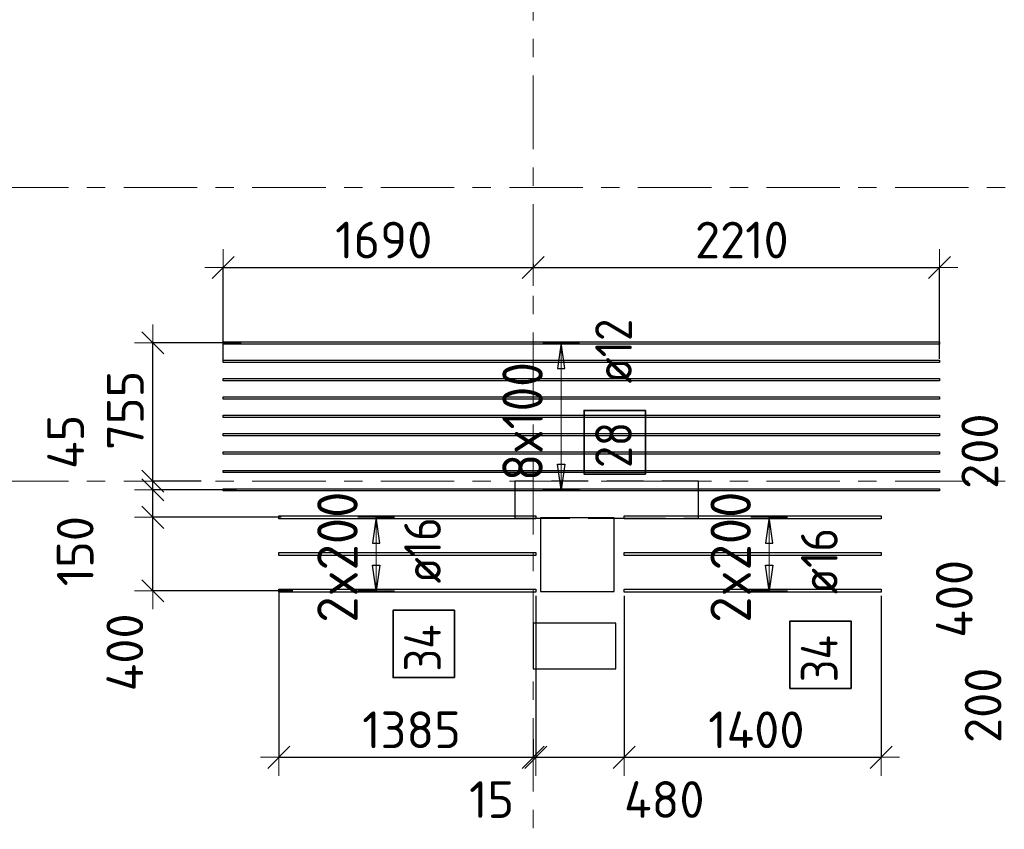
# Model space of a CAD drawing. Header units: metres. Extents: x -38 to 97, y -15 to 21.
# Tile 6 of 82: x 1.7 to 7.07, y 5.5 to 9.91. Entities that reach past the tile are written whole.
import ezdxf

# ---------------------------------------------------------------- set-up
doc = ezdxf.new("R2010")
doc.units = ezdxf.units.M
doc.header["$PDMODE"] = 65
for name, pattern in [('______11', [0.5, 0.4, -0.05, 0, -0.05]), ('______2', [0.27, 0.2, -0.07]), ('______5', [1.1, 0.8, -0.1, 0.1, -0.1])]:
    doc.linetypes.add(name, pattern=pattern)
for name, color, linetype, lineweight in [('XR$2$Осевая линия (1)', 7, '______5', 13), ('XR$3$Перекрытие (1)', 7, 'Continuous', 35), ('XR$3$Размерная линия (1)', 7, 'Continuous', 13)]:
    doc.layers.add(name, color=color, linetype=linetype, lineweight=lineweight)
doc.layers.add('XR$3$Арм.стержн.Доп. Арм верхн.зоны Х', color=7, linetype='Continuous', lineweight=35, true_color=0x8c8cff)
doc.layers.add('XR$5$Стена_ бетон несущ.', color=7, linetype='Continuous', lineweight=70, true_color=0xb4b496)
doc.styles.add('ISOCPEUR', font='txt')
doc.dimstyles.new('DIMSTYLE_3', dxfattribs={"dimtxt": 0.2, "dimasz": 0.2, "dimexe": 0, "dimexo": 0, "dimgap": 0.1, "dimtad": 2, "dimdec": 0, "dimlfac": 1000, "dimrnd": 5, "dimzin": 12, "dimdsep": 46, "dimtxsty": 'ISOCPEUR', "dimblk1": 'ALL_ML_STRICH', "dimblk2": 'ALL_ML_STRICH', "dimsah": 1, "dimcen": 0, "dimclrd": 7, "dimclre": 256, "dimclrt": 7, "dimadec": 0, "dimazin": 0, "dimtfac": 1, "dimtdec": 0, "dimtix": 1, "dimtmove": 2, "dimatfit": 3, "dimfxl": 0, "dimtzin": 0, "dimlwd": 0, "dimlwe": -3, "dimarcsym": 0})
doc.dimstyles.new('DIMSTYLE_6', dxfattribs={"dimtxt": 0.2, "dimasz": 0.2, "dimexe": 0, "dimexo": 0, "dimgap": 0.1, "dimtad": 2, "dimdec": 0, "dimlfac": 1000, "dimrnd": 5, "dimzin": 12, "dimdsep": 46, "dimtxsty": 'ISOCPEUR', "dimblk1": 'ALL_ML_STRICH', "dimblk2": 'ALL_ML_STRICH', "dimsah": 1, "dimcen": 0, "dimclrd": 7, "dimclre": 256, "dimclrt": 7, "dimadec": 0, "dimazin": 0, "dimtfac": 1, "dimtdec": 0, "dimtix": 1, "dimtmove": 2, "dimatfit": 3, "dimfxl": 0, "dimtvp": 1.2, "dimtzin": 0, "dimlwd": 0, "dimlwe": -3, "dimarcsym": 0})
doc.dimstyles.new('DIMSTYLE_7', dxfattribs={"dimtxt": 0.2, "dimasz": 0.2, "dimexe": 0, "dimexo": 0, "dimgap": 0.1, "dimtad": 0, "dimdec": 0, "dimlfac": 1000, "dimrnd": 5, "dimzin": 12, "dimdsep": 46, "dimtxsty": 'ISOCPEUR', "dimblk1": 'ALL_ML_STRICH', "dimblk2": 'ALL_ML_STRICH', "dimsah": 1, "dimcen": 0, "dimclrd": 7, "dimclre": 256, "dimclrt": 7, "dimadec": 0, "dimazin": 0, "dimtfac": 1, "dimtdec": 0, "dimtix": 1, "dimtmove": 2, "dimatfit": 3, "dimfxl": 0, "dimtvp": 1.2, "dimtzin": 0, "dimlwd": 0, "dimlwe": -3, "dimarcsym": 0})

# ---------------------------------------------------------------- blocks, each defined once
blk = doc.blocks.new('ALL_ML_STRICH')
at = {"color": 0, "linetype": 'ByBlock', "lineweight": -2}
for p, q in [((-0.3, -0.3), (0.3, 0.3)), ((0, -0.5), (0, 0.5)), ((-1, 0), (0.5, 0))]:
    blk.add_line(p, q, dxfattribs=at)
blk = doc.blocks.new('*D64')
at = {"layer": 'DEFPOINTS', "color": 7, "linetype": 'Continuous', "lineweight": 13, "transparency": 33554687}
for p in [(3.1483, 7.2038), (2.4293, 6.8038), (3.2106, 6.8038)]:
    blk.add_point(p, dxfattribs=at)
at = {"layer": 'XR$3$Размерная линия (1)', "color": 9, "linetype": 'Continuous', "lineweight": -2, "true_color": 0xc7c7c7, "transparency": 33554687}
for p, q in [((3.1283, 7.2038), (2.4293, 7.2038)), ((3.1906, 6.8038), (2.4293, 6.8038))]:
    blk.add_line(p, q, dxfattribs=at)
at = {"layer": 'XR$3$Размерная линия (1)', "color": 7, "linetype": 'Continuous', "lineweight": -2, "transparency": 33554687}
blk.add_line((2.4293, 6.8038), (2.4293, 7.2038), dxfattribs=at)
at = {"layer": 'XR$3$Размерная линия (1)', "color": 7, "linetype": 'Continuous', "lineweight": 13, "transparency": 33554687, "xscale": 0.2, "yscale": 0.2, "zscale": 0.2}
for p, rotation in [((2.4293, 7.2038), 90), ((2.4293, 6.8038), 270)]:
    blk.add_blockref('ALL_ML_STRICH', p, dxfattribs=dict(at, rotation=rotation))
at = {"layer": 'XR$3$Размерная линия (1)', "color": 7, "linetype": 'Continuous', "lineweight": 13, "transparency": 33554687, "insert": (2.2762, 6.4681), "char_height": 0.2, "width": 0.6, "attachment_point": 5, "rotation": 90, "style": 'ISOCPEUR'}
blk.add_mtext('\\A1;{400}', dxfattribs=at)
blk = doc.blocks.new('*D65')
at = {"layer": 'DEFPOINTS', "color": 7, "linetype": 'Continuous', "lineweight": 13, "transparency": 33554687}
for p in [(2.9044, 7.3537), (2.4293, 7.2038), (3.1483, 7.2038)]:
    blk.add_point(p, dxfattribs=at)
at = {"layer": 'XR$3$Размерная линия (1)', "color": 9, "linetype": 'Continuous', "lineweight": -2, "true_color": 0xc7c7c7, "transparency": 33554687}
for p, q in [((2.8844, 7.3537), (2.4293, 7.3537)), ((3.1283, 7.2038), (2.4293, 7.2038))]:
    blk.add_line(p, q, dxfattribs=at)
at = {"layer": 'XR$3$Размерная линия (1)', "color": 7, "linetype": 'Continuous', "lineweight": -2, "transparency": 33554687}
blk.add_line((2.4293, 7.2038), (2.4293, 7.3537), dxfattribs=at)
at = {"layer": 'XR$3$Размерная линия (1)', "color": 7, "linetype": 'Continuous', "lineweight": 13, "transparency": 33554687, "xscale": 0.2, "yscale": 0.2, "zscale": 0.2}
for p, rotation in [((2.4293, 7.3537), 90), ((2.4293, 7.2038), 270)]:
    blk.add_blockref('ALL_ML_STRICH', p, dxfattribs=dict(at, rotation=rotation))
at = {"layer": 'XR$3$Размерная линия (1)', "color": 7, "linetype": 'Continuous', "lineweight": 13, "transparency": 33554687, "insert": (2.006, 7.0197), "char_height": 0.2, "width": 0.6, "attachment_point": 5, "rotation": 90, "style": 'ISOCPEUR'}
blk.add_mtext('\\A1;{150}', dxfattribs=at)
blk = doc.blocks.new('*D66')
at = {"layer": 'DEFPOINTS', "color": 7, "linetype": 'Continuous', "lineweight": 13, "transparency": 33554687}
for p in [(2.7123, 7.4), (2.4293, 7.3537), (2.9044, 7.3537)]:
    blk.add_point(p, dxfattribs=at)
at = {"layer": 'XR$3$Размерная линия (1)', "color": 9, "linetype": 'Continuous', "lineweight": -2, "true_color": 0xc7c7c7, "transparency": 33554687}
for p, q in [((2.6923, 7.4), (2.4293, 7.4)), ((2.8844, 7.3537), (2.4293, 7.3537))]:
    blk.add_line(p, q, dxfattribs=at)
at = {"layer": 'XR$3$Размерная линия (1)', "color": 7, "linetype": 'Continuous', "lineweight": -2, "transparency": 33554687}
blk.add_line((2.4293, 7.3537), (2.4293, 7.4), dxfattribs=at)
at = {"layer": 'XR$3$Размерная линия (1)', "color": 7, "linetype": 'Continuous', "lineweight": 13, "transparency": 33554687, "xscale": 0.2, "yscale": 0.2, "zscale": 0.2}
for p, rotation in [((2.4293, 7.3537), 270), ((2.4293, 7.4), 90)]:
    blk.add_blockref('ALL_ML_STRICH', p, dxfattribs=dict(at, rotation=rotation))
at = {"layer": 'XR$3$Размерная линия (1)', "color": 7, "linetype": 'Continuous', "lineweight": 13, "transparency": 33554687, "insert": (1.9539, 7.6148), "char_height": 0.2, "width": 0.4, "attachment_point": 5, "rotation": 90, "style": 'ISOCPEUR'}
blk.add_mtext('\\A1;{45}', dxfattribs=at)
blk = doc.blocks.new('*D67')
at = {"layer": 'DEFPOINTS', "color": 7, "linetype": 'Continuous', "lineweight": 13, "transparency": 33554687}
for p in [(2.9303, 8.1537), (2.4293, 7.4), (2.7123, 7.4)]:
    blk.add_point(p, dxfattribs=at)
at = {"layer": 'XR$3$Размерная линия (1)', "color": 9, "linetype": 'Continuous', "lineweight": -2, "true_color": 0xc7c7c7, "transparency": 33554687}
for p, q in [((2.9103, 8.1537), (2.4293, 8.1537)), ((2.6923, 7.4), (2.4293, 7.4))]:
    blk.add_line(p, q, dxfattribs=at)
at = {"layer": 'XR$3$Размерная линия (1)', "color": 7, "linetype": 'Continuous', "lineweight": -2, "transparency": 33554687}
blk.add_line((2.4293, 7.4), (2.4293, 8.1537), dxfattribs=at)
at = {"layer": 'XR$3$Размерная линия (1)', "color": 7, "linetype": 'Continuous', "lineweight": 13, "transparency": 33554687, "xscale": 0.2, "yscale": 0.2, "zscale": 0.2}
for p, rotation in [((2.4293, 8.1537), 90), ((2.4293, 7.4), 270)]:
    blk.add_blockref('ALL_ML_STRICH', p, dxfattribs=dict(at, rotation=rotation))
at = {"layer": 'XR$3$Размерная линия (1)', "color": 7, "linetype": 'Continuous', "lineweight": 13, "transparency": 33554687, "insert": (2.2793, 7.7868), "char_height": 0.2, "width": 0.6, "attachment_point": 5, "rotation": 90, "style": 'ISOCPEUR'}
blk.add_mtext('\\A1;{755}', dxfattribs=at)
blk = doc.blocks.new('*D69')
at = {"layer": 'DEFPOINTS', "color": 7, "linetype": 'Continuous', "lineweight": 13, "transparency": 33554687}
for p in [(7.7099, 6.7906), (7.4257, 6.5906), (7.7164, 6.5906)]:
    blk.add_point(p, dxfattribs=at)
at = {"layer": 'XR$3$Размерная линия (1)', "color": 9, "linetype": 'Continuous', "lineweight": -2, "true_color": 0xc7c7c7, "transparency": 33554687}
for p, q in [((7.6899, 6.7906), (7.4257, 6.7906)), ((7.6964, 6.5906), (7.4257, 6.5906))]:
    blk.add_line(p, q, dxfattribs=at)
at = {"layer": 'XR$3$Размерная линия (1)', "color": 7, "linetype": 'Continuous', "lineweight": -2, "transparency": 33554687}
blk.add_line((7.4257, 6.5906), (7.4257, 6.7906), dxfattribs=at)
at = {"layer": 'XR$3$Размерная линия (1)', "color": 7, "linetype": 'Continuous', "lineweight": 13, "transparency": 33554687, "xscale": 0.2, "yscale": 0.2, "zscale": 0.2}
for p, rotation in [((7.4257, 6.7906), 90), ((7.4257, 6.5906), 270)]:
    blk.add_blockref('ALL_ML_STRICH', p, dxfattribs=dict(at, rotation=rotation))
at = {"layer": 'XR$3$Размерная линия (1)', "color": 7, "linetype": 'Continuous', "lineweight": 13, "transparency": 33554687, "insert": (6.9496, 6.1801), "char_height": 0.2, "width": 0.6, "attachment_point": 5, "rotation": 90, "style": 'ISOCPEUR'}
blk.add_mtext('\\A1;{200}', dxfattribs=at)
blk = doc.blocks.new('*D70')
at = {"layer": 'DEFPOINTS', "color": 7, "linetype": 'Continuous', "lineweight": 13, "transparency": 33554687}
for p in [(7.7009, 7.1906), (7.4257, 6.7906), (7.7099, 6.7906)]:
    blk.add_point(p, dxfattribs=at)
at = {"layer": 'XR$3$Размерная линия (1)', "color": 9, "linetype": 'Continuous', "lineweight": -2, "true_color": 0xc7c7c7, "transparency": 33554687}
for p, q in [((7.6809, 7.1906), (7.4257, 7.1906)), ((7.6899, 6.7906), (7.4257, 6.7906))]:
    blk.add_line(p, q, dxfattribs=at)
at = {"layer": 'XR$3$Размерная линия (1)', "color": 7, "linetype": 'Continuous', "lineweight": -2, "transparency": 33554687}
blk.add_line((7.4257, 6.7906), (7.4257, 7.1906), dxfattribs=at)
at = {"layer": 'XR$3$Размерная линия (1)', "color": 7, "linetype": 'Continuous', "lineweight": 13, "transparency": 33554687, "xscale": 0.2, "yscale": 0.2, "zscale": 0.2}
for p, rotation in [((7.4257, 7.1906), 90), ((7.4257, 6.7906), 270)]:
    blk.add_blockref('ALL_ML_STRICH', p, dxfattribs=dict(at, rotation=rotation))
at = {"layer": 'XR$3$Размерная линия (1)', "color": 7, "linetype": 'Continuous', "lineweight": 13, "transparency": 33554687, "insert": (6.7927, 6.7597), "char_height": 0.2, "width": 0.6, "attachment_point": 5, "rotation": 90, "style": 'ISOCPEUR'}
blk.add_mtext('\\A1;{400}', dxfattribs=at)
blk = doc.blocks.new('*D71')
at = {"layer": 'DEFPOINTS', "color": 7, "linetype": 'Continuous', "lineweight": 13, "transparency": 33554687}
for p in [(7.7009, 7.3906), (7.4257, 7.1906), (7.7009, 7.1906)]:
    blk.add_point(p, dxfattribs=at)
at = {"layer": 'XR$3$Размерная линия (1)', "color": 9, "linetype": 'Continuous', "lineweight": -2, "true_color": 0xc7c7c7, "transparency": 33554687}
for p, q in [((7.6809, 7.3906), (7.4257, 7.3906)), ((7.6809, 7.1906), (7.4257, 7.1906))]:
    blk.add_line(p, q, dxfattribs=at)
at = {"layer": 'XR$3$Размерная линия (1)', "color": 7, "linetype": 'Continuous', "lineweight": -2, "transparency": 33554687}
blk.add_line((7.4257, 7.1906), (7.4257, 7.3906), dxfattribs=at)
at = {"layer": 'XR$3$Размерная линия (1)', "color": 7, "linetype": 'Continuous', "lineweight": 13, "transparency": 33554687, "xscale": 0.2, "yscale": 0.2, "zscale": 0.2}
for p, rotation in [((7.4257, 7.3906), 90), ((7.4257, 7.1906), 270)]:
    blk.add_blockref('ALL_ML_STRICH', p, dxfattribs=dict(at, rotation=rotation))
at = {"layer": 'XR$3$Размерная линия (1)', "color": 7, "linetype": 'Continuous', "lineweight": 13, "transparency": 33554687, "insert": (6.9317, 7.564), "char_height": 0.2, "width": 0.6, "attachment_point": 5, "rotation": 90, "style": 'ISOCPEUR'}
blk.add_mtext('\\A1;{200}', dxfattribs=at)
blk = doc.blocks.new('*D94')
at = {"layer": 'DEFPOINTS', "color": 7, "linetype": 'Continuous', "lineweight": 13, "transparency": 33554687}
for p in [(4.5, 8.6047), (2.8119, 8.5641), (2.8119, 8.0269)]:
    blk.add_point(p, dxfattribs=at)
at = {"layer": 'XR$3$Размерная линия (1)', "color": 9, "linetype": 'Continuous', "lineweight": -2, "true_color": 0xc7c7c7, "transparency": 33554687}
for p, q in [((4.5, 8.5847), (4.5, 8.5641)), ((2.8119, 8.0469), (2.8119, 8.5641))]:
    blk.add_line(p, q, dxfattribs=at)
at = {"layer": 'XR$3$Размерная линия (1)', "color": 7, "linetype": 'Continuous', "lineweight": -2, "transparency": 33554687}
blk.add_line((2.8119, 8.5641), (4.5, 8.5641), dxfattribs=at)
at = {"layer": 'XR$3$Размерная линия (1)', "color": 7, "linetype": 'Continuous', "lineweight": 13, "transparency": 33554687, "xscale": 0.2, "yscale": 0.2, "zscale": 0.2, "rotation": 180}
blk.add_blockref('ALL_ML_STRICH', (2.8119, 8.5641), dxfattribs=at)
at = {"layer": 'XR$3$Размерная линия (1)', "color": 7, "linetype": 'Continuous', "lineweight": 13, "transparency": 33554687, "xscale": 0.2, "yscale": 0.2, "zscale": 0.2}
blk.add_blockref('ALL_ML_STRICH', (4.5, 8.5641), dxfattribs=at)
at = {"layer": 'XR$3$Размерная линия (1)', "color": 7, "linetype": 'Continuous', "lineweight": 13, "transparency": 33554687, "insert": (3.6859, 8.7141), "char_height": 0.2, "width": 0.8, "attachment_point": 5, "style": 'ISOCPEUR'}
blk.add_mtext('\\A1;{1690}', dxfattribs=at)
blk = doc.blocks.new('*D95')
at = {"layer": 'DEFPOINTS', "color": 7, "linetype": 'Continuous', "lineweight": 13, "transparency": 33554687}
for p in [(4.5, 8.6047), (4.5, 8.5641), (6.7119, 8.0471)]:
    blk.add_point(p, dxfattribs=at)
at = {"layer": 'XR$3$Размерная линия (1)', "color": 9, "linetype": 'Continuous', "lineweight": -2, "true_color": 0xc7c7c7, "transparency": 33554687}
for p, q in [((4.5, 8.5847), (4.5, 8.5641)), ((6.7119, 8.0671), (6.7119, 8.5641))]:
    blk.add_line(p, q, dxfattribs=at)
at = {"layer": 'XR$3$Размерная линия (1)', "color": 7, "linetype": 'Continuous', "lineweight": -2, "transparency": 33554687}
blk.add_line((4.5, 8.5641), (6.7119, 8.5641), dxfattribs=at)
at = {"layer": 'XR$3$Размерная линия (1)', "color": 7, "linetype": 'Continuous', "lineweight": 13, "transparency": 33554687, "xscale": 0.2, "yscale": 0.2, "zscale": 0.2, "rotation": 180}
blk.add_blockref('ALL_ML_STRICH', (4.5, 8.5641), dxfattribs=at)
at = {"layer": 'XR$3$Размерная линия (1)', "color": 7, "linetype": 'Continuous', "lineweight": 13, "transparency": 33554687, "xscale": 0.2, "yscale": 0.2, "zscale": 0.2}
blk.add_blockref('ALL_ML_STRICH', (6.7119, 8.5641), dxfattribs=at)
at = {"layer": 'XR$3$Размерная линия (1)', "color": 7, "linetype": 'Continuous', "lineweight": 13, "transparency": 33554687, "insert": (5.6359, 8.7141), "char_height": 0.2, "width": 0.8, "attachment_point": 5, "style": 'ISOCPEUR'}
blk.add_mtext('\\A1;{2210}', dxfattribs=at)
blk = doc.blocks.new('*D96')
at = {"layer": 'DEFPOINTS', "color": 7, "linetype": 'Continuous', "lineweight": 13, "transparency": 33554687}
for p in [(3.115, 6.8118), (4.5, 6.0151), (3.115, 5.8966)]:
    blk.add_point(p, dxfattribs=at)
at = {"layer": 'XR$3$Размерная линия (1)', "color": 9, "linetype": 'Continuous', "lineweight": -2, "true_color": 0xc7c7c7, "transparency": 33554687}
for p, q in [((3.115, 6.7918), (3.115, 5.8966)), ((4.5, 5.9951), (4.5, 5.8966))]:
    blk.add_line(p, q, dxfattribs=at)
at = {"layer": 'XR$3$Размерная линия (1)', "color": 7, "linetype": 'Continuous', "lineweight": -2, "transparency": 33554687}
blk.add_line((3.115, 5.8966), (4.5, 5.8966), dxfattribs=at)
at = {"layer": 'XR$3$Размерная линия (1)', "color": 7, "linetype": 'Continuous', "lineweight": 13, "transparency": 33554687, "xscale": 0.2, "yscale": 0.2, "zscale": 0.2, "rotation": 180}
blk.add_blockref('ALL_ML_STRICH', (3.115, 5.8966), dxfattribs=at)
at = {"layer": 'XR$3$Размерная линия (1)', "color": 7, "linetype": 'Continuous', "lineweight": 13, "transparency": 33554687, "xscale": 0.2, "yscale": 0.2, "zscale": 0.2}
blk.add_blockref('ALL_ML_STRICH', (4.5, 5.8966), dxfattribs=at)
at = {"layer": 'XR$3$Размерная линия (1)', "color": 7, "linetype": 'Continuous', "lineweight": 13, "transparency": 33554687, "insert": (3.8375, 6.0466), "char_height": 0.2, "width": 0.8, "attachment_point": 5, "style": 'ISOCPEUR'}
blk.add_mtext('\\A1;{1385}', dxfattribs=at)
blk = doc.blocks.new('*D97')
at = {"layer": 'DEFPOINTS', "color": 7, "linetype": 'Continuous', "lineweight": 13, "transparency": 33554687}
for p in [(4.515, 6.7958), (4.5, 6.0151), (4.5, 5.8966)]:
    blk.add_point(p, dxfattribs=at)
at = {"layer": 'XR$3$Размерная линия (1)', "color": 9, "linetype": 'Continuous', "lineweight": -2, "true_color": 0xc7c7c7, "transparency": 33554687}
for p, q in [((4.515, 6.7758), (4.515, 5.8966)), ((4.5, 5.9951), (4.5, 5.8966))]:
    blk.add_line(p, q, dxfattribs=at)
at = {"layer": 'XR$3$Размерная линия (1)', "color": 7, "linetype": 'Continuous', "lineweight": -2, "transparency": 33554687}
blk.add_line((4.5, 5.8966), (4.515, 5.8966), dxfattribs=at)
at = {"layer": 'XR$3$Размерная линия (1)', "color": 7, "linetype": 'Continuous', "lineweight": 13, "transparency": 33554687, "xscale": 0.2, "yscale": 0.2, "zscale": 0.2}
blk.add_blockref('ALL_ML_STRICH', (4.515, 5.8966), dxfattribs=at)
at = {"layer": 'XR$3$Размерная линия (1)', "color": 7, "linetype": 'Continuous', "lineweight": 13, "transparency": 33554687, "xscale": 0.2, "yscale": 0.2, "zscale": 0.2, "rotation": 180}
blk.add_blockref('ALL_ML_STRICH', (4.5, 5.8966), dxfattribs=at)
at = {"layer": 'XR$3$Размерная линия (1)', "color": 7, "linetype": 'Continuous', "lineweight": 13, "transparency": 33554687, "insert": (4.2736, 5.6666), "char_height": 0.2, "width": 0.4, "attachment_point": 5, "style": 'ISOCPEUR'}
blk.add_mtext('\\A1;{15}', dxfattribs=at)
blk = doc.blocks.new('*D98')
at = {"layer": 'DEFPOINTS', "color": 7, "linetype": 'Continuous', "lineweight": 13, "transparency": 33554687}
for p in [(4.515, 6.7958), (4.995, 6.7958), (4.515, 5.8966)]:
    blk.add_point(p, dxfattribs=at)
at = {"layer": 'XR$3$Размерная линия (1)', "color": 9, "linetype": 'Continuous', "lineweight": -2, "true_color": 0xc7c7c7, "transparency": 33554687}
for p, q in [((4.515, 6.7758), (4.515, 5.8966)), ((4.995, 6.7758), (4.995, 5.8966))]:
    blk.add_line(p, q, dxfattribs=at)
at = {"layer": 'XR$3$Размерная линия (1)', "color": 7, "linetype": 'Continuous', "lineweight": -2, "transparency": 33554687}
blk.add_line((4.515, 5.8966), (4.995, 5.8966), dxfattribs=at)
at = {"layer": 'XR$3$Размерная линия (1)', "color": 7, "linetype": 'Continuous', "lineweight": 13, "transparency": 33554687, "xscale": 0.2, "yscale": 0.2, "zscale": 0.2, "rotation": 180}
blk.add_blockref('ALL_ML_STRICH', (4.515, 5.8966), dxfattribs=at)
at = {"layer": 'XR$3$Размерная линия (1)', "color": 7, "linetype": 'Continuous', "lineweight": 13, "transparency": 33554687, "xscale": 0.2, "yscale": 0.2, "zscale": 0.2}
blk.add_blockref('ALL_ML_STRICH', (4.995, 5.8966), dxfattribs=at)
at = {"layer": 'XR$3$Размерная линия (1)', "color": 7, "linetype": 'Continuous', "lineweight": 13, "transparency": 33554687, "insert": (5.2136, 5.6669), "char_height": 0.2, "width": 0.6, "attachment_point": 5, "style": 'ISOCPEUR'}
blk.add_mtext('\\A1;{480}', dxfattribs=at)
blk = doc.blocks.new('*D99')
at = {"layer": 'DEFPOINTS', "color": 7, "linetype": 'Continuous', "lineweight": 13, "transparency": 33554687}
for p in [(4.995, 6.7958), (6.395, 6.7958), (4.995, 5.8966)]:
    blk.add_point(p, dxfattribs=at)
at = {"layer": 'XR$3$Размерная линия (1)', "color": 9, "linetype": 'Continuous', "lineweight": -2, "true_color": 0xc7c7c7, "transparency": 33554687}
for p, q in [((4.995, 6.7758), (4.995, 5.8966)), ((6.395, 6.7758), (6.395, 5.8966))]:
    blk.add_line(p, q, dxfattribs=at)
at = {"layer": 'XR$3$Размерная линия (1)', "color": 7, "linetype": 'Continuous', "lineweight": -2, "transparency": 33554687}
blk.add_line((4.995, 5.8966), (6.395, 5.8966), dxfattribs=at)
at = {"layer": 'XR$3$Размерная линия (1)', "color": 7, "linetype": 'Continuous', "lineweight": 13, "transparency": 33554687, "xscale": 0.2, "yscale": 0.2, "zscale": 0.2, "rotation": 180}
blk.add_blockref('ALL_ML_STRICH', (4.995, 5.8966), dxfattribs=at)
at = {"layer": 'XR$3$Размерная линия (1)', "color": 7, "linetype": 'Continuous', "lineweight": 13, "transparency": 33554687, "xscale": 0.2, "yscale": 0.2, "zscale": 0.2}
blk.add_blockref('ALL_ML_STRICH', (6.395, 5.8966), dxfattribs=at)
at = {"layer": 'XR$3$Размерная линия (1)', "color": 7, "linetype": 'Continuous', "lineweight": 13, "transparency": 33554687, "insert": (5.715, 6.0466), "char_height": 0.2, "width": 0.8, "attachment_point": 5, "style": 'ISOCPEUR'}
blk.add_mtext('\\A1;{1400}', dxfattribs=at)

msp = doc.modelspace()

# ---------------------------------------------------------------- linework, layer by layer
at = {"layer": 'XR$2$Осевая линия (1)', "color": 253, "linetype": '______11', "lineweight": 13, "true_color": 0xa0a0a0, "transparency": 33554687}
for p, q in [((4.5, -3.39), (4.5, 19.78)), ((-2.63, 9), (62.6, 9)), ((-2.63, 7.4), (62.6, 7.4))]:
    msp.add_line(p, q, dxfattribs=at)
at = {"layer": 'XR$3$Арм.стержн.Доп. Арм верхн.зоны Х', "color": 253, "linetype": 'Continuous', "lineweight": -3, "true_color": 0xa0a0a0, "transparency": 33554687}
for p, q in [((4.652, 8.1537), (4.552, 8.1537)), ((4.652, 8.1537), (4.752, 8.1537)), ((4.652, 7.3537), (4.552, 7.3537)), ((4.652, 7.3537), (4.752, 7.3537)), ((3.6442, 7.2038), (3.5442, 7.2038)), ((3.6442, 7.2038), (3.7442, 7.2038)), ((5.7852, 7.2038), (5.6852, 7.2038)), ((5.7852, 7.2038), (5.8852, 7.2038)), ((3.6442, 6.8038), (3.5442, 6.8038)), ((3.6442, 6.8038), (3.7442, 6.8038)), ((5.7852, 6.8038), (5.6852, 6.8038)), ((5.7852, 6.8038), (5.8852, 6.8038))]:
    msp.add_line(p, q, dxfattribs=at)
at = {"layer": 'XR$3$Арм.стержн.Доп. Арм верхн.зоны Х', "color": 7, "linetype": 'Continuous', "lineweight": 25, "transparency": 33554687}
for p, q in [((4.652, 8.1537), (4.632, 8.0137)), ((4.672, 8.0137), (4.652, 8.1537)), ((4.632, 8.0137), (4.672, 8.0137)), ((4.652, 7.3537), (4.632, 7.4937)), ((4.632, 7.4937), (4.672, 7.4937)), ((4.672, 7.4937), (4.652, 7.3537)), ((3.6442, 7.2038), (3.6242, 7.0638)), ((3.6642, 7.0638), (3.6442, 7.2038)), ((5.7852, 7.2038), (5.7652, 7.0638)), ((5.8052, 7.0638), (5.7852, 7.2038)), ((3.6242, 7.0638), (3.6642, 7.0638)), ((5.7652, 7.0638), (5.8052, 7.0638)), ((3.6442, 6.8038), (3.6242, 6.9438)), ((3.6242, 6.9438), (3.6642, 6.9438)), ((3.6642, 6.9438), (3.6442, 6.8038)), ((5.7852, 6.8038), (5.7652, 6.9438)), ((5.7652, 6.9438), (5.8052, 6.9438)), ((5.8052, 6.9438), (5.7852, 6.8038))]:
    msp.add_line(p, q, dxfattribs=at)
at = {"layer": 'XR$3$Арм.стержн.Доп. Арм верхн.зоны Х', "color": 7, "linetype": 'Continuous', "lineweight": 13, "transparency": 33554687}
for p, q in [((4.652, 8.1537), (4.652, 8.1537)), ((4.652, 7.3537), (4.652, 8.1537)), ((4.652, 7.3537), (4.652, 7.3537)), ((3.6442, 7.2038), (3.6442, 7.2038)), ((3.6442, 6.8038), (3.6442, 7.2038)), ((5.7852, 7.2038), (5.7852, 7.2038)), ((5.7852, 6.8038), (5.7852, 7.2038)), ((3.6442, 6.8038), (3.6442, 6.8038)), ((5.7852, 6.8038), (5.7852, 6.8038))]:
    msp.add_line(p, q, dxfattribs=at)
at = {"layer": 'XR$3$Арм.стержн.Доп. Арм верхн.зоны Х', "color": 34, "linetype": 'Continuous', "lineweight": 25, "transparency": 33554687}
for points in [[(6.7119, 8.1477), (2.8119, 8.1477), (2.8119, 8.1597), (6.7119, 8.1597), (6.7119, 8.1477)], [(6.7119, 8.0477), (2.8119, 8.0477), (2.8119, 8.0597), (6.7119, 8.0597), (6.7119, 8.0477)], [(6.7119, 7.9477), (2.8119, 7.9477), (2.8119, 7.9597), (6.7119, 7.9597), (6.7119, 7.9477)], [(6.7119, 7.8477), (2.8119, 7.8477), (2.8119, 7.8597), (6.7119, 7.8597), (6.7119, 7.8477)], [(6.7119, 7.7477), (2.8119, 7.7477), (2.8119, 7.7597), (6.7119, 7.7597), (6.7119, 7.7477)], [(6.7119, 7.6477), (2.8119, 7.6477), (2.8119, 7.6597), (6.7119, 7.6597), (6.7119, 7.6477)], [(6.7119, 7.5477), (2.8119, 7.5477), (2.8119, 7.5597), (6.7119, 7.5597), (6.7119, 7.5477)], [(6.7119, 7.4477), (2.8119, 7.4477), (2.8119, 7.4597), (6.7119, 7.4597), (6.7119, 7.4477)], [(6.7119, 7.3477), (2.8119, 7.3477), (2.8119, 7.3597), (6.7119, 7.3597), (6.7119, 7.3477)]]:
    msp.add_lwpolyline(points, dxfattribs=at)
at = {"layer": 'XR$3$Арм.стержн.Доп. Арм верхн.зоны Х', "color": 7, "linetype": 'Continuous', "lineweight": 35, "transparency": 33554687}
for points in [[(5.1108, 7.4395), (5.1108, 7.7862), (4.7774, 7.7862), (4.7774, 7.4395), (5.1108, 7.4395)], [(4.0705, 6.3306), (4.0705, 6.6973), (3.7372, 6.6973), (3.7372, 6.3306), (4.0705, 6.3306)], [(6.231, 6.2723), (6.231, 6.6389), (5.8977, 6.6389), (5.8977, 6.2723), (6.231, 6.2723)]]:
    msp.add_lwpolyline(points, dxfattribs=at)
at = {"layer": 'XR$3$Арм.стержн.Доп. Арм верхн.зоны Х', "color": 7, "linetype": 'Continuous', "lineweight": 25, "transparency": 33554687}
for points in [[(4.515, 7.1958), (3.115, 7.1958), (3.115, 7.2118), (4.515, 7.2118), (4.515, 7.1958)], [(4.995, 7.2118), (6.395, 7.2118), (6.395, 7.1958), (4.995, 7.1958), (4.995, 7.2118)], [(4.515, 6.9958), (3.115, 6.9958), (3.115, 7.0118), (4.515, 7.0118), (4.515, 6.9958)], [(4.995, 7.0118), (6.395, 7.0118), (6.395, 6.9958), (4.995, 6.9958), (4.995, 7.0118)], [(4.515, 6.7958), (3.115, 6.7958), (3.115, 6.8118), (4.515, 6.8118), (4.515, 6.7958)], [(4.995, 6.8118), (6.395, 6.8118), (6.395, 6.7958), (4.995, 6.7958), (4.995, 6.8118)]]:
    msp.add_lwpolyline(points, dxfattribs=at)
at = {"layer": 'XR$3$Перекрытие (1)', "color": 7, "linetype": 'Continuous', "lineweight": 25, "transparency": 33554687}
for p, q in [((4.54, 7.2003), (4.54, 6.8003)), ((4.94, 7.2003), (4.54, 7.2003)), ((4.94, 6.8003), (4.94, 7.2003)), ((4.54, 6.8003), (4.94, 6.8003)), ((4.5, 6.6282), (4.5, 6.3782)), ((4.95, 6.6282), (4.5, 6.6282)), ((4.95, 6.3782), (4.95, 6.6282)), ((4.5, 6.3782), (4.95, 6.3782))]:
    msp.add_line(p, q, dxfattribs=at)
at = {"layer": 'XR$5$Стена_ бетон несущ.', "color": 253, "linetype": '______2', "lineweight": -3, "true_color": 0xa0a0a0, "transparency": 33554687}
for p, q in [((5.4, 7.4), (4.4, 7.4)), ((4.4, 7.4), (4.4, 7.2)), ((5.4, 7.2), (5.4, 7.4)), ((4.4, 7.2), (4.42, 7.2)), ((4.42, 7.2), (4.5, 7.2)), ((4.5, 7.2), (4.94, 7.2)), ((4.94, 7.2), (5.02, 7.2)), ((5.02, 7.2), (5.4, 7.2))]:
    msp.add_line(p, q, dxfattribs=at)

# ---------------------------------------------------------------- texts
at = {"layer": 'XR$3$Арм.стержн.Доп. Арм верхн.зоны Х', "color": 7, "linetype": 'Continuous', "lineweight": 25, "transparency": 33554687, "char_height": 0.2, "attachment_point": 7, "rotation": 90, "style": 'ISOCPEUR'}
for s, insert, width in [('\\W0.89; ø12 ', (5.0374, 7.8195), 0.749105), ('\\W0.87;28', (5.0374, 7.4729), 0.367208), ('\\W0.89; ø16 ', (3.9972, 6.7306), 0.749105), ('\\W0.89; ø16 ', (6.1577, 6.6723), 0.749105), ('\\W0.88;34', (3.9972, 6.364), 0.387995), ('\\W0.88;34', (6.1577, 6.3056), 0.387995)]:
    msp.add_mtext(s, dxfattribs=dict(at, insert=insert, width=width))
at = {"layer": 'XR$3$Арм.стержн.Доп. Арм верхн.зоны Х', "color": 7, "linetype": 'Continuous', "lineweight": 13, "transparency": 33554687, "char_height": 0.22, "attachment_point": 7, "rotation": 90, "style": 'ISOCPEUR'}
for s, insert, width in [('\\W0.89;8x100', (4.552, 7.4017), 0.823552), ('\\W0.95;2x200', (3.5442, 6.6298), 0.873359), ('\\W0.95;2x200', (5.6852, 6.6298), 0.873359)]:
    msp.add_mtext(s, dxfattribs=dict(at, insert=insert, width=width))

# ---------------------------------------------------------------- dimensions: what is measured, and where the dimension line sits
at = {"layer": 'XR$3$Размерная линия (1)', "color": 7, "linetype": 'Continuous', "lineweight": 13, "transparency": 33554687}
for base, p1, p2, dimstyle, picture, middle in [((4.5, 8.5641), (2.8119, 8.0469), (4.5, 8.5847), 'DIMSTYLE_3', '*D94', (3.6859, 8.7141)), ((6.7119, 8.5641), (4.5, 8.5847), (6.7119, 8.0671), 'DIMSTYLE_3', '*D95', (5.6359, 8.7141)), ((4.5, 5.8966), (3.115, 6.7918), (4.5, 5.9951), 'DIMSTYLE_3', '*D96', (3.8375, 6.0466)), ((4.515, 5.8966), (4.5, 5.9951), (4.515, 6.7758), 'DIMSTYLE_7', '*D97', (4.2736, 5.6666)), ((4.995, 5.8966), (4.515, 6.7758), (4.995, 6.7758), 'DIMSTYLE_7', '*D98', (5.2136, 5.6669)), ((6.395, 5.8966), (4.995, 6.7758), (6.395, 6.7758), 'DIMSTYLE_3', '*D99', (5.715, 6.0466))]:
    dim = msp.add_linear_dim(base=base, p1=p1, p2=p2, dimstyle=dimstyle, override={"dimpost": '<>', "dimclrd": 7, "dimclre": 9, "dimclrt": 7, "dimlwd": 0, "dimlwe": 65533}, dxfattribs=at)
    dim.commit()
    dim.dimension.update_dxf_attribs({"geometry": picture, "text_midpoint": middle, "dimtype": 160})
for base, p1, p2, dimstyle, picture, middle in [((2.4293, 8.1537), (2.6923, 7.4), (2.9103, 8.1537), 'DIMSTYLE_3', '*D67', (2.2793, 7.7868)), ((7.4257, 7.3906), (7.6809, 7.1906), (7.6809, 7.3906), 'DIMSTYLE_6', '*D71', (6.9317, 7.564)), ((2.4293, 7.4), (2.8844, 7.3537), (2.6923, 7.4), 'DIMSTYLE_6', '*D66', (1.9539, 7.6148)), ((2.4293, 7.3537), (3.1283, 7.2038), (2.8844, 7.3537), 'DIMSTYLE_6', '*D65', (2.006, 7.0197)), ((2.4293, 7.2038), (3.1906, 6.8038), (3.1283, 7.2038), 'DIMSTYLE_6', '*D64', (2.2762, 6.4681)), ((7.4257, 7.1906), (7.6899, 6.7906), (7.6809, 7.1906), 'DIMSTYLE_6', '*D70', (6.7927, 6.7597)), ((7.4257, 6.7906), (7.6964, 6.5906), (7.6899, 6.7906), 'DIMSTYLE_6', '*D69', (6.9496, 6.1801))]:
    dim = msp.add_linear_dim(base=base, p1=p1, p2=p2, angle=90, dimstyle=dimstyle, override={"dimpost": '<>', "dimclrd": 7, "dimclre": 9, "dimclrt": 7, "dimlwd": 0, "dimlwe": 65533}, dxfattribs=at)
    dim.commit()
    dim.dimension.update_dxf_attribs({"geometry": picture, "text_midpoint": middle, "dimtype": 160})

doc.saveas('drawing.dxf')
